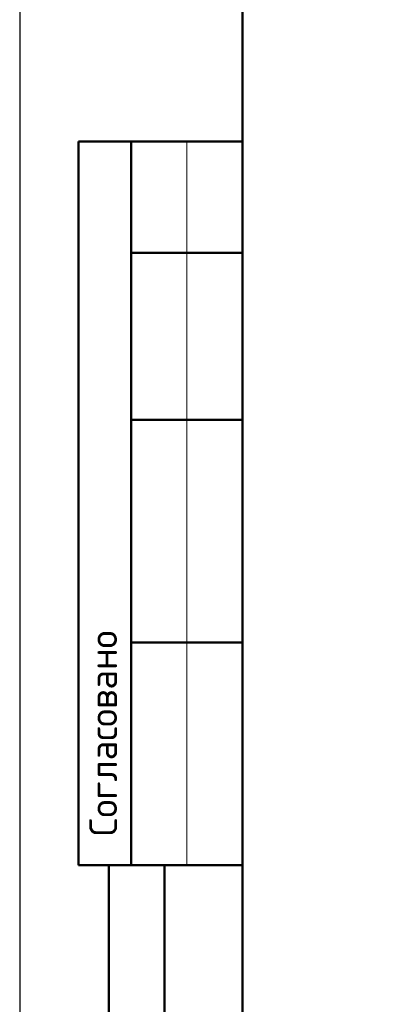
# Model space of a CAD drawing. Header units: millimetres. Extents: x 0 to 21000, y 0 to 29700.
# Tile 3 of 17: x 0 to 3319, y 7752 to 16593. Entities that reach past the tile are written whole.
import ezdxf

# ---------------------------------------------------------------- set-up
doc = ezdxf.new("R2010")
doc.units = ezdxf.units.MM
doc.layers.add('Standard', color=7, linetype='Continuous', lineweight=25)
doc.styles.add('ISOCPEUR', font='txt')

msp = doc.modelspace()

# ---------------------------------------------------------------- linework, layer by layer
at = {"layer": 'Standard', "color": 7, "linetype": 'Continuous', "lineweight": 25, "transparency": 33554687}
msp.add_line((2000, 29200), (2000, 1058.3), dxfattribs=at)
at = {"layer": 'Standard', "color": 7, "linetype": 'Continuous', "lineweight": 50, "transparency": 33554687}
for p, q in [((6.2, 15500), (0, 15500)), ((2000, 15500), (526.8, 15500)), ((526.8, 15500), (526.8, 9000)), ((526.8, 15500), (526.8, 9000)), ((1000, 15500), (1000, 9000)), ((2000, 14500), (1000, 14500)), ((2000, 13000), (1000, 13000)), ((2000, 11000), (1000, 11000)), ((0, 9000), (6.2, 9000)), ((526.8, 9000), (2000, 9000)), ((800, 500), (800, 9000)), ((800, 500), (800, 9000)), ((1300, 500), (1300, 9000))]:
    msp.add_line(p, q, dxfattribs=at)
at = {"layer": 'Standard', "color": 7, "linetype": 'Continuous', "lineweight": 13, "transparency": 33554687}
msp.add_line((1500, 15500), (1500, 9000), dxfattribs=at)
at = {"layer": 'Standard', "color": 7, "linetype": 'Continuous', "lineweight": 25, "transparency": 33554687}
msp.add_lwpolyline([(0, 0), (21000, 0), (21000, 29700), (0, 29700), (0, 0)], close=True, dxfattribs=at)
at = {"layer": 'Standard', "color": 7, "linetype": 'Continuous', "lineweight": 50, "transparency": 33554687}
msp.add_lwpolyline([(2000, 29200), (20500, 29200), (20500, 500), (2000, 500), (2000, 29200)], close=True, dxfattribs=at)
at = {"layer": 'Standard', "color": 7, "linetype": 'Continuous', "lineweight": 13, "transparency": 33554687}
msp.add_lwpolyline([(20500, 29200), (2000, 29200), (2000, 6000), (20500, 6000), (20500, 29200)], dxfattribs=at)

# ---------------------------------------------------------------- texts
at = {"layer": 'Standard', "color": 7, "linetype": 'Continuous', "lineweight": 50, "transparency": 33554687, "insert": (875, 9261.5), "char_height": 250, "width": 2071.875, "attachment_point": 7, "rotation": 90, "style": 'ISOCPEUR'}
msp.add_mtext('\\A1;{\\fISOCPEUR|i0|b0;\\H250.000000;\\W1.000000;\\C7;Согласовано}\\P', dxfattribs=at)

doc.saveas('drawing.dxf')
